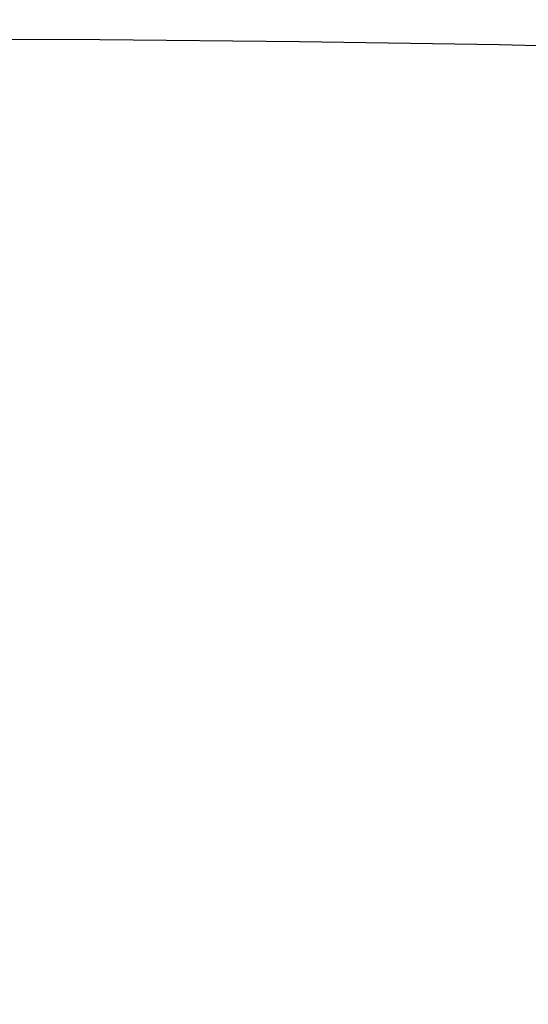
# Model space of a CAD drawing. Header units: millimetres. Extents: x 297 to 472, y 52 to 476.
# Tile 58 of 68: x 384.668 to 384.865, y 93.043 to 93.425. Entities that reach past the tile are written whole.
import ezdxf

# ---------------------------------------------------------------- set-up
doc = ezdxf.new("R2010")
doc.units = ezdxf.units.MM
doc.header["$LTSCALE"] = 47.498
doc.layers.get('0').update_dxf_attribs({"linetype": 'CONTINUOUS'})
doc.layers.add('KONSTR_EL', color=7, linetype='CONTINUOUS')

msp = doc.modelspace()

# ---------------------------------------------------------------- linework, layer by layer
at = {"color": 7, "linetype": 'CONTINUOUS'}
msp.add_arc((384.62118, 81.41736), 60, 5.7391705, 174.2608295, dxfattribs=at)
at = {"layer": 'KONSTR_EL', "color": 4, "linetype": 'CONTINUOUS'}
for radius in [24, 19.2, 14.4]:
    msp.add_circle((384.62118, 81.41736), radius, dxfattribs=at)
msp.add_arc((384.62118, 81.41736), 12, 180, 90, dxfattribs=at)

doc.saveas('drawing.dxf')
